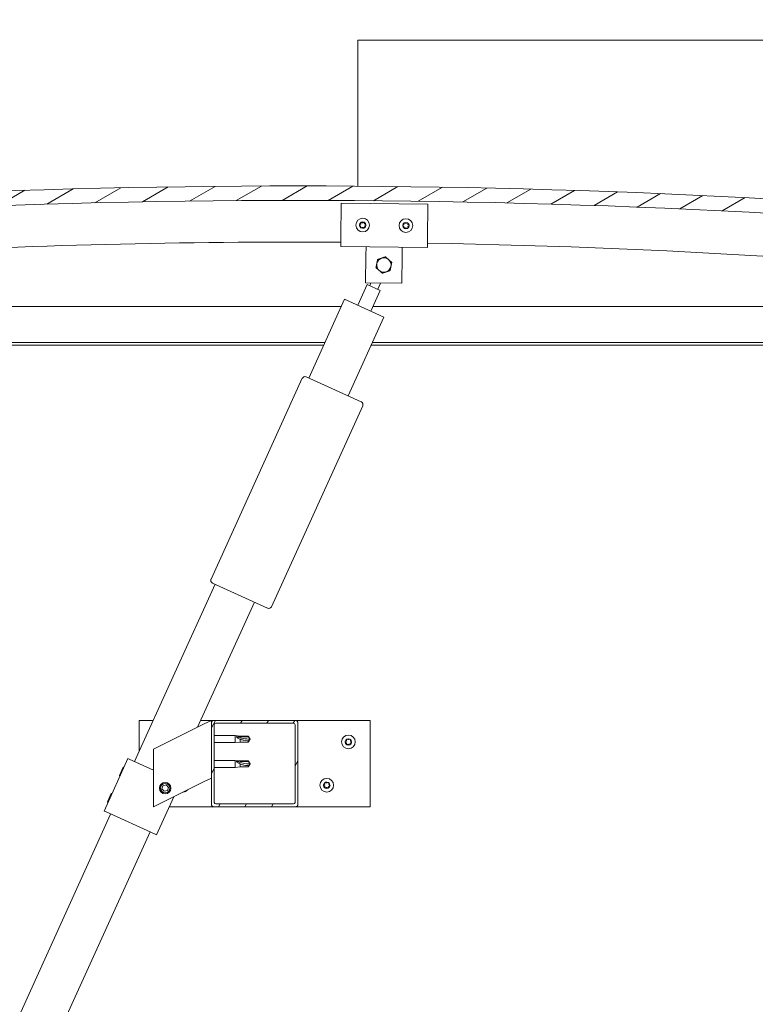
# Model space of a CAD drawing. Header units: millimetres. Extents: x -1893473 to 942156, y -534599 to 942944.
# Tile 15 of 16: x -84186 to -83676, y -266103 to -265420. Entities that reach past the tile are written whole.
import ezdxf

# ---------------------------------------------------------------- set-up
doc = ezdxf.new("R2010")
doc.units = ezdxf.units.MM
doc.header["$LTSCALE"] = 0.2
doc.layers.get('0').update_dxf_attribs({"lineweight": 0})
for name, color, linetype, lineweight in [('DO KONSTRUKCJI', 222, 'Continuous', 35), ('Hatch (ISO)', 7, 'Continuous', 18), ('Visible (ISO)', 7, 'Continuous', 50)]:
    doc.layers.add(name, color=color, linetype=linetype, lineweight=lineweight)
pattern_1 = [(60, (-10843.571, -2108.028), (-13.748153, 7.9375), [])]

# ---------------------------------------------------------------- blocks, each defined once
blk = doc.blocks.new('A$C3bf03bbc')
at = {"layer": 'Hatch (ISO)', "lineweight": 9}
h = blk.add_hatch(dxfattribs=at)
h.set_pattern_fill('ANSI31', color=256, scale=127, angle=-15, style=0)
h.set_pattern_definition([(30, (-10843.571, -2108.028), (-7.9375, 13.748153), [])])
edge = h.paths.add_edge_path()
edge.add_line((21.5, 567.5), (51.5, 567.5))
edge.add_line((51.5, 567.5), (51.5, 577.5))
edge.add_line((51.5, 577.5), (21.5, 577.5))
edge.add_ellipse((-603.5, -5324.56), major_axis=(625, 5902.06), ratio=1, start_angle=0, end_angle=12.089642)
edge.add_line((-1228.5, 577.5), (-1258.5, 577.5))
edge.add_line((-1258.5, 577.5), (-1258.5, 567.5))
edge.add_line((-1258.5, 567.5), (-1228.5, 567.5))
edge.add_ellipse((-603.5, -5334.56), major_axis=(-625, 5902.06), ratio=1, start_angle=347.910358, end_angle=360, ccw=False)
h = blk.add_hatch(dxfattribs=at)
h.set_pattern_fill('ANSI31', color=256, scale=127, angle=15, style=0)
h.set_pattern_definition(pattern_1)
edge = h.paths.add_edge_path()
edge.add_line((16.6, 565.5), (17.5, 565.5))
edge.add_line((17.5, 565.5), (31.4, 565.5))
edge.add_ellipse((31.4, 565.6), major_axis=(0, -0.1), ratio=1, start_angle=0, end_angle=90)
edge.add_line((31.5, 565.6), (31.5, 567.21))
edge.add_ellipse((31.4, 567.21), major_axis=(0.1, 0), ratio=1, start_angle=0, end_angle=86.98358)
edge.add_ellipse((24, 426.78), major_axis=(7.41, 140.53), ratio=1, start_angle=0, end_angle=6.03285)
edge.add_ellipse((16.6, 567.21), major_axis=(-0.0053, 0.0999), ratio=1, start_angle=0, end_angle=86.98358)
edge.add_line((16.5, 567.21), (16.5, 565.6))
edge.add_ellipse((16.6, 565.6), major_axis=(-0.1, 0), ratio=1, start_angle=0, end_angle=90)
edge = h.paths.add_edge_path(flags=0)
edge.add_line((17.5, 566.19), (17.5, 566.29))
edge.add_ellipse((24, 355.09), major_axis=(-6.5, 211.2), ratio=1, start_angle=356.47438, end_angle=360, ccw=False)
edge.add_line((30.5, 566.29), (30.5, 566.19))
edge.add_line((30.5, 566.19), (17.5, 566.19))
edge = h.paths.add_edge_path()
edge.add_ellipse((-1231, 426.77), major_axis=(7.41, 140.53), ratio=1, start_angle=0, end_angle=6.03285)
edge.add_ellipse((-1238.4, 567.21), major_axis=(-0.0053, 0.0999), ratio=1, start_angle=0, end_angle=86.98358)
edge.add_line((-1238.5, 567.21), (-1238.5, 565.6))
edge.add_ellipse((-1238.4, 565.6), major_axis=(-0.1, 0), ratio=1, start_angle=0, end_angle=90)
edge.add_line((-1238.4, 565.5), (-1224.5, 565.5))
edge.add_line((-1224.5, 565.5), (-1223.6, 565.5))
edge.add_ellipse((-1223.6, 565.6), major_axis=(0, -0.1), ratio=1, start_angle=0, end_angle=90)
edge.add_line((-1223.5, 565.6), (-1223.5, 567.21))
edge.add_ellipse((-1223.6, 567.21), major_axis=(0.1, 0), ratio=1, start_angle=0, end_angle=86.98358)
edge = h.paths.add_edge_path(flags=0)
edge.add_ellipse((-1231, 355.09), major_axis=(-6.5, 211.2), ratio=1, start_angle=356.47438, end_angle=360)
edge.add_line((-1237.5, 566.29), (-1237.5, 566.19))
edge.add_line((-1237.5, 566.19), (-1224.5, 566.19))
edge.add_line((-1224.5, 566.19), (-1224.5, 566.29))
h = blk.add_hatch(dxfattribs=at)
h.set_pattern_fill('ANSI31', color=256, scale=127, angle=15, style=0)
h.set_pattern_definition(pattern_1)
edge = h.paths.add_edge_path()
edge.add_ellipse((-661.5, 182), major_axis=(-2, 0), ratio=1, start_angle=0, end_angle=90)
edge.add_line((-661.5, 180), (-605.5, 180))
edge.add_ellipse((-605.5, 182), major_axis=(0, -2), ratio=1, start_angle=0, end_angle=90)
edge.add_line((-603.5, 182), (-603.5, 238))
edge.add_ellipse((-605.5, 238), major_axis=(2, 0), ratio=1, start_angle=0, end_angle=90)
edge.add_line((-605.5, 240), (-661.5, 240))
edge.add_ellipse((-661.5, 238), major_axis=(0, 2), ratio=1, start_angle=0, end_angle=90)
edge.add_line((-663.5, 238), (-663.5, 182))
edge = h.paths.add_edge_path(flags=0)
edge.add_ellipse((-606.5, 183), major_axis=(1, 0), ratio=1, start_angle=270, end_angle=360)
edge.add_line((-605.5, 183), (-605.5, 237))
edge.add_ellipse((-606.5, 237), major_axis=(0, 1), ratio=1, start_angle=270, end_angle=360)
edge.add_line((-606.5, 238), (-660.5, 238))
edge.add_ellipse((-660.5, 237), major_axis=(-1, 0), ratio=1, start_angle=270, end_angle=360)
edge.add_line((-661.5, 237), (-661.5, 183))
edge.add_ellipse((-660.5, 183), major_axis=(0, -1), ratio=1, start_angle=270, end_angle=360)
edge.add_line((-660.5, 182), (-606.5, 182))
at = {"layer": 'Visible (ISO)', "lineweight": 9}
for p, q in [((-562, 708.5), (-562, 711.5)), ((135, 711.5), (-562, 711.5)), ((-562, 610.35), (-562, 708.5)), ((-573.72, 574.52), (-573.45, 598.52)), ((-573.45, 598.52), (-513.45, 597.84)), ((-513.45, 597.84), (-513.72, 573.84)), ((-573.72, 574.52), (-573.79, 568.52)), ((-513.72, 573.84), (-513.79, 567.84)), ((-513.79, 567.84), (-573.79, 568.52)), ((-556.35, 562.32), (-556.29, 568.32)), ((-531.36, 562.04), (-531.29, 568.04)), ((-556.57, 543.32), (-556.35, 562.32)), ((-531.36, 562.04), (-531.57, 543.04)), ((-562.09, 527.8), (-555.51, 542.27)), ((-531.57, 543.04), (-556.57, 543.32)), ((-546.41, 538.13), (-555.51, 542.27)), ((-553.69, 541.44), (-552.86, 543.28)), ((-548.23, 538.96), (-546.3, 543.21)), ((-546.41, 538.13), (-552.98, 523.66)), ((-1203.5, 527), (-573.43, 527)), ((-596.01, 477.31), (-571.19, 531.93)), ((-571.19, 531.93), (-543.88, 519.53)), ((-551.46, 527), (-3.5, 527)), ((-543.88, 519.53), (-568.69, 464.9)), ((-584.79, 502), (-1205.1, 502)), ((-585.7, 500), (-1200, 500)), ((-7, 500), (-552.75, 500)), ((-1.9, 502), (-551.84, 502)), ((-597.83, 478.13), (-559.59, 460.76)), ((-663.75, 337.84), (-600.47, 477.14)), ((-558.59, 458.11), (-621.87, 318.81)), ((-624.52, 317.82), (-662.76, 335.19)), ((-716.77, 211.45), (-660.94, 334.36)), ((-633.63, 321.96), (-673.02, 235.24)), ((-713.5, 218.66), (-713.5, 240)), ((-713.5, 240), (-703.8, 240)), ((-670.85, 240), (-661.5, 240)), ((-668.51, 237.5), (-663.5, 240)), ((-663.5, 240), (-663.5, 238)), ((-605.5, 240), (-661.5, 240)), ((-605.5, 240), (-553.5, 240)), ((-553.5, 240), (-553.5, 180)), ((-668.51, 237.5), (-703.5, 220)), ((-663.5, 238), (-663.5, 182)), ((-661.5, 183), (-661.5, 237)), ((-660.5, 238), (-606.5, 238)), ((-605.5, 237), (-605.5, 183)), ((-603.5, 182), (-603.5, 238)), ((-661.5, 229.4), (-647, 229.4)), ((-647, 224.6), (-647, 229.4)), ((-643.43, 229.05), (-647, 229.4)), ((-646.07, 228.78), (-643.43, 228.58)), ((-643.43, 228.58), (-643.43, 229.05)), ((-643.43, 229.05), (-637.68, 229.05)), ((-643.43, 228.58), (-637.68, 228.58)), ((-643.43, 224.95), (-643.43, 226.92)), ((-637.68, 228.58), (-637.68, 229.05)), ((-636.5, 227), (-637.68, 229.05)), ((-637.68, 228.58), (-636.5, 227)), ((-636.5, 227), (-637.68, 224.95)), ((-637.68, 224.95), (-637.68, 225.8)), ((-703.5, 220), (-703.5, 180)), ((-661.5, 224.6), (-647, 224.6)), ((-643.43, 224.95), (-647, 224.6)), ((-643.43, 224.95), (-637.68, 224.95)), ((-737.87, 177.1), (-721.33, 213.52)), ((-721.33, 213.52), (-720.42, 213.1)), ((-703.5, 205.42), (-720.42, 213.1)), ((-661.5, 212.21), (-647, 212.21)), ((-647, 207.41), (-647, 212.21)), ((-643.43, 211.86), (-647, 212.21)), ((-643.43, 211.39), (-643.43, 211.86)), ((-643.43, 211.86), (-637.68, 211.86)), ((-637.68, 211.39), (-637.68, 211.86)), ((-636.5, 209.81), (-637.68, 211.86)), ((-727.25, 201.68), (-724.58, 207.56)), ((-724.58, 207.56), (-723.92, 207.81)), ((-661.5, 207.41), (-647, 207.41)), ((-643.43, 207.76), (-647, 207.41)), ((-646.07, 211.59), (-643.43, 211.39)), ((-643.43, 211.39), (-637.68, 211.39)), ((-643.43, 207.76), (-643.43, 209.73)), ((-643.43, 207.76), (-637.68, 207.76)), ((-637.68, 211.39), (-636.5, 209.81)), ((-636.5, 209.81), (-637.68, 207.76)), ((-637.68, 207.76), (-637.68, 208.61)), ((-727.25, 201.68), (-727.01, 201.01)), ((-663.5, 200), (-668.51, 197.5)), ((-703.5, 180), (-668.51, 197.5)), ((-697.75, 192.47), (-697.08, 194.68)), ((-696.16, 190.79), (-697.75, 192.47)), ((-697.08, 194.68), (-694.84, 195.21)), ((-693.92, 191.32), (-696.16, 190.79)), ((-694.84, 195.21), (-693.25, 193.53)), ((-693.25, 193.53), (-693.92, 191.32)), ((-735.53, 183.47), (-732.85, 189.36)), ((-732.85, 189.36), (-732.19, 189.6)), ((-701.45, 160.56), (-689.42, 187.04)), ((-735.53, 183.47), (-735.28, 182.81)), ((-661.5, 180), (-692.62, 180)), ((-661.5, 180), (-605.5, 180)), ((-606.5, 182), (-660.5, 182)), ((-553.5, 180), (-605.5, 180)), ((-969.06, -343.93), (-733.32, 175.03)), ((-737.87, 177.1), (-736.96, 176.69)), ((-702.36, 160.97), (-736.96, 176.69)), ((-706, 162.62), (-941.75, -356.34)), ((-702.36, 160.97), (-701.45, 160.56))]:
    blk.add_line(p, q, dxfattribs=at)
for centre, radius in [((-558.62, 583.35), 4.75), ((-528.62, 583.01), 4.75), ((-568.5, 225), 4.75), ((-583.5, 195), 4.75), ((-695.5, 193), 4), ((-695.5, 193), 3.23)]:
    blk.add_circle(centre, radius, dxfattribs=at)
for centre, radius, start, end in [((-603.5, -5324.56), 5935.06, 83.955179, 96.044821), ((-603.5, -5334.56), 5935.06, 83.955179, 96.044821), ((-560.42, 583.38), 0.45, 207.36568, 255.58525), ((-558.62, 583.35), 2.21, 184.50137, 233.35265), ((-558.62, 583.35), 2.21, 124.50137, 173.35265), ((-560.42, 583.38), 0.45, 102.26877, 150.48833), ((-560.73, 582.18), 0.787, 342.26877, 75.58525), ((-560.68, 584.59), 0.787, 282.26877, 15.58525), ((-559.55, 581.81), 0.45, 162.26877, 210.48833), ((-559.49, 584.92), 0.45, 147.36568, 195.58525), ((-559.55, 581.81), 0.45, 267.36568, 315.58525), ((-558.62, 583.35), 2.21, 244.50137, 293.35265), ((-558.62, 583.35), 2.21, 64.50137, 113.35265), ((-559.49, 584.92), 0.45, 42.26877, 90.48833), ((-558.66, 580.94), 0.787, 42.26877, 135.58525), ((-558.57, 585.75), 0.787, 222.26877, 315.58525), ((-557.75, 581.77), 0.45, 222.26877, 270.48833), ((-557.69, 584.89), 0.45, 87.36568, 135.58525), ((-558.62, 583.35), 2.21, 304.50137, 353.35265), ((-557.75, 581.77), 0.45, 327.36568, 15.58525), ((-556.55, 582.1), 0.787, 102.26877, 195.58525), ((-558.62, 583.35), 2.21, 4.50137, 53.35265), ((-557.69, 584.89), 0.45, 342.26877, 30.48833), ((-556.51, 584.51), 0.787, 162.26877, 255.58525), ((-556.82, 583.31), 0.45, 282.26877, 330.48833), ((-556.82, 583.31), 0.45, 27.36568, 75.58525), ((-530.42, 583.03), 0.45, 207.7468, 255.96637), ((-528.62, 583.01), 2.21, 184.88249, 233.73377), ((-528.62, 583.01), 2.21, 124.88249, 173.73377), ((-530.42, 583.03), 0.45, 102.64989, 150.86945), ((-530.72, 581.83), 0.787, 342.64989, 75.96637), ((-530.69, 584.24), 0.787, 282.64989, 15.96637), ((-529.54, 581.46), 0.45, 162.64989, 210.86945), ((-529.5, 584.58), 0.45, 147.7468, 195.96637), ((-529.54, 581.46), 0.45, 267.7468, 315.96637), ((-528.62, 583.01), 2.21, 244.88249, 293.73377), ((-528.62, 583.01), 2.21, 64.88249, 113.73377), ((-529.5, 584.58), 0.45, 42.64989, 90.86945), ((-528.65, 580.6), 0.787, 42.64989, 135.96637), ((-528.59, 585.42), 0.787, 222.64989, 315.96637), ((-527.74, 581.44), 0.45, 222.64989, 270.86945), ((-527.7, 584.56), 0.45, 87.7468, 135.96637), ((-528.62, 583.01), 2.21, 304.88249, 353.73377), ((-527.74, 581.44), 0.45, 327.7468, 15.96637), ((-526.55, 581.78), 0.787, 102.64989, 195.96637), ((-528.62, 583.01), 2.21, 4.88249, 53.73377), ((-527.7, 584.56), 0.45, 342.64989, 30.86945), ((-526.52, 584.19), 0.787, 162.64989, 255.96637), ((-526.82, 582.99), 0.45, 282.64989, 330.86945), ((-526.82, 582.99), 0.45, 27.7468, 75.96637), ((-603.68, -4743.45), 5315.06, 89.67737, 96.69683), ((-603.68, -4743.45), 5315.06, 83.29925, 89.03057), ((-543.93, 555.68), 5, 108.66219, 168.65928), ((-543.93, 555.68), 5, 48.66073, 108.66219), ((-543.93, 555.68), 5, 168.65928, 228.66073), ((-543.93, 555.68), 5, 288.66219, 348.65928), ((-543.93, 555.68), 5, 348.65928, 48.66073), ((-543.93, 555.68), 5, 228.66073, 288.66219), ((-598.65, 476.31), 2, 68.14831, 152.99068), ((-598.65, 476.31), 2, 65.56949, 68.14831), ((-598.65, 476.31), 2, 152.99068, 155.56949), ((-560.41, 458.94), 2, 62.99068, 65.56949), ((-560.41, 458.94), 2, 338.14831, 62.99068), ((-560.41, 458.94), 2, 335.56949, 338.14831), ((-661.93, 337.01), 2, 158.14831, 242.99068), ((-661.93, 337.01), 2, 155.56949, 158.14831), ((-661.93, 337.01), 2, 242.99068, 245.56949), ((-623.69, 319.64), 2, 245.56949, 248.14831), ((-623.69, 319.64), 2, 248.14831, 332.99068), ((-623.69, 319.64), 2, 332.99068, 335.56949), ((-661.5, 238), 2, 90, 180), ((-605.5, 238), 2, 0, 90), ((-660.5, 237), 1, 90, 180), ((-606.5, 237), 1, 0, 90), ((-568.5, 225), 2.21, 123.09752, 171.9488), ((-570.3, 225.08), 0.45, 100.86492, 149.08448), ((-570.53, 226.29), 0.787, 280.86492, 14.1814), ((-569.33, 226.6), 0.45, 145.96183, 194.1814), ((-568.5, 225), 2.21, 63.09752, 111.9488), ((-569.33, 226.6), 0.45, 40.86492, 89.08448), ((-568.4, 227.41), 0.787, 220.86492, 314.1814), ((-567.53, 226.52), 0.45, 85.96183, 134.1814), ((-566.36, 226.11), 0.787, 160.86492, 254.1814), ((-567.53, 226.52), 0.45, 340.86492, 29.08448), ((-568.5, 225), 2.21, 3.09752, 51.9488), ((-566.7, 224.92), 0.45, 25.96183, 74.1814), ((-570.3, 225.08), 0.45, 205.96183, 254.1814), ((-568.5, 225), 2.21, 183.09752, 231.9488), ((-570.64, 223.89), 0.787, 340.86492, 74.1814), ((-569.47, 223.48), 0.45, 160.86492, 209.08448), ((-569.47, 223.48), 0.45, 265.96183, 314.1814), ((-568.5, 225), 2.21, 243.09752, 291.9488), ((-568.6, 222.59), 0.787, 40.86492, 134.1814), ((-567.67, 223.4), 0.45, 220.86492, 269.08448), ((-568.5, 225), 2.21, 303.09752, 351.9488), ((-567.67, 223.4), 0.45, 325.96183, 14.1814), ((-566.47, 223.71), 0.787, 100.86492, 194.1814), ((-566.7, 224.92), 0.45, 280.86492, 329.08448), ((-683.5, 195), 4.75, 276.87045, 316.25965), ((-585.3, 195.08), 0.45, 205.96183, 254.1814), ((-583.5, 195), 2.21, 183.09752, 231.9488), ((-583.5, 195), 2.21, 123.09752, 171.9488), ((-585.3, 195.08), 0.45, 100.86492, 149.08448), ((-585.64, 193.89), 0.787, 340.86492, 74.1814), ((-585.53, 196.29), 0.787, 280.86492, 14.1814), ((-584.47, 193.48), 0.45, 160.86492, 209.08448), ((-584.33, 196.6), 0.45, 145.96183, 194.1814), ((-584.47, 193.48), 0.45, 265.96183, 314.1814), ((-583.5, 195), 2.21, 243.09752, 291.9488), ((-583.5, 195), 2.21, 63.09752, 111.9488), ((-584.33, 196.6), 0.45, 40.86492, 89.08448), ((-583.6, 192.59), 0.787, 40.86492, 134.1814), ((-583.4, 197.41), 0.787, 220.86492, 314.1814), ((-582.67, 193.4), 0.45, 220.86492, 269.08448), ((-582.53, 196.52), 0.45, 85.96183, 134.1814), ((-583.5, 195), 2.21, 303.09752, 351.9488), ((-582.67, 193.4), 0.45, 325.96183, 14.1814), ((-581.47, 193.71), 0.787, 100.86492, 194.1814), ((-581.36, 196.11), 0.787, 160.86492, 254.1814), ((-582.53, 196.52), 0.45, 340.86492, 29.08448), ((-583.5, 195), 2.21, 3.09752, 51.9488), ((-581.7, 194.92), 0.45, 280.86492, 329.08448), ((-581.7, 194.92), 0.45, 25.96183, 74.1814), ((-661.5, 182), 2, 180, 270), ((-660.5, 183), 1, 180, 270), ((-606.5, 183), 1, 270, 0), ((-605.5, 182), 2, 270, 0)]:
    blk.add_arc(centre, radius, start, end, dxfattribs=at)
for centre in [(-636.5, 243.18), (-636.5, 225.99)]:
    blk.add_ellipse(centre, major_axis=(-21, 0), ratio=0.770487, start_param=1.097432, end_param=1.570796, dxfattribs=at)
for points, knots in [([(-560.82, 583.17), (-560.84, 583.22), (-560.86, 583.27), (-560.87, 583.38), (-560.87, 583.44), (-560.84, 583.53), (-560.83, 583.57), (-560.81, 583.6)], [0.17438702, 0.17438702, 0.17438702, 0.17438702, 0.18896797, 0.18896797, 0.20586323, 0.20586323, 0.21737851, 0.21737851, 0.21737851, 0.21737851]), ([(-559.57, 581.36), (-559.62, 581.36), (-559.67, 581.37), (-559.77, 581.41), (-559.82, 581.44), (-559.89, 581.51), (-559.91, 581.54), (-559.93, 581.58)], [0.17438702, 0.17438702, 0.17438702, 0.17438702, 0.18896797, 0.18896797, 0.20586323, 0.20586323, 0.21737852, 0.21737852, 0.21737852, 0.21737852]), ([(-559.87, 585.17), (-559.84, 585.21), (-559.81, 585.25), (-559.72, 585.31), (-559.66, 585.34), (-559.57, 585.37), (-559.53, 585.37), (-559.49, 585.37)], [0.17438702, 0.17438702, 0.17438702, 0.17438702, 0.18896797, 0.18896797, 0.20586323, 0.20586323, 0.21737851, 0.21737851, 0.21737851, 0.21737851]), ([(-557.37, 581.53), (-557.39, 581.49), (-557.43, 581.45), (-557.52, 581.38), (-557.57, 581.35), (-557.66, 581.33), (-557.7, 581.32), (-557.74, 581.32)], [0.17438702, 0.17438702, 0.17438702, 0.17438702, 0.18896797, 0.18896797, 0.20586323, 0.20586323, 0.21737852, 0.21737852, 0.21737852, 0.21737852]), ([(-557.67, 585.34), (-557.62, 585.34), (-557.57, 585.33), (-557.46, 585.28), (-557.41, 585.25), (-557.35, 585.18), (-557.32, 585.15), (-557.3, 585.12)], [0.17438702, 0.17438702, 0.17438702, 0.17438702, 0.18896797, 0.18896797, 0.20586323, 0.20586323, 0.21737852, 0.21737852, 0.21737852, 0.21737852]), ([(-556.42, 583.52), (-556.4, 583.48), (-556.38, 583.43), (-556.36, 583.32), (-556.37, 583.26), (-556.39, 583.16), (-556.41, 583.13), (-556.43, 583.09)], [0.17438702, 0.17438702, 0.17438702, 0.17438702, 0.18896797, 0.18896797, 0.20586323, 0.20586323, 0.21737852, 0.21737852, 0.21737852, 0.21737852]), ([(-530.82, 582.82), (-530.84, 582.86), (-530.86, 582.91), (-530.87, 583.02), (-530.87, 583.09), (-530.85, 583.18), (-530.83, 583.21), (-530.81, 583.25)], [0.17438702, 0.17438702, 0.17438702, 0.17438702, 0.18896797, 0.18896797, 0.20586323, 0.20586323, 0.21737851, 0.21737851, 0.21737851, 0.21737851]), ([(-529.56, 581.01), (-529.6, 581.01), (-529.66, 581.02), (-529.76, 581.06), (-529.81, 581.1), (-529.88, 581.16), (-529.9, 581.2), (-529.92, 581.23)], [0.17438702, 0.17438702, 0.17438702, 0.17438702, 0.18896797, 0.18896797, 0.20586323, 0.20586323, 0.21737852, 0.21737852, 0.21737852, 0.21737852]), ([(-529.88, 584.82), (-529.85, 584.86), (-529.82, 584.9), (-529.73, 584.97), (-529.68, 585), (-529.59, 585.02), (-529.55, 585.03), (-529.51, 585.03)], [0.17438702, 0.17438702, 0.17438702, 0.17438702, 0.18896797, 0.18896797, 0.20586323, 0.20586323, 0.21737851, 0.21737851, 0.21737851, 0.21737851]), ([(-527.36, 581.2), (-527.38, 581.16), (-527.42, 581.12), (-527.51, 581.05), (-527.56, 581.02), (-527.65, 581), (-527.69, 580.99), (-527.73, 580.99)], [0.17438702, 0.17438702, 0.17438702, 0.17438702, 0.18896797, 0.18896797, 0.20586323, 0.20586323, 0.21737852, 0.21737852, 0.21737852, 0.21737852]), ([(-527.68, 585.01), (-527.63, 585), (-527.58, 584.99), (-527.48, 584.95), (-527.43, 584.92), (-527.36, 584.85), (-527.33, 584.82), (-527.31, 584.79)], [0.17438702, 0.17438702, 0.17438702, 0.17438702, 0.18896797, 0.18896797, 0.20586323, 0.20586323, 0.21737852, 0.21737852, 0.21737852, 0.21737852]), ([(-526.42, 583.2), (-526.4, 583.15), (-526.38, 583.1), (-526.37, 582.99), (-526.37, 582.93), (-526.39, 582.84), (-526.41, 582.8), (-526.43, 582.77)], [0.17438702, 0.17438702, 0.17438702, 0.17438702, 0.18896797, 0.18896797, 0.20586323, 0.20586323, 0.21737852, 0.21737852, 0.21737852, 0.21737852]), ([(-643.43, 226.92), (-643.69, 227.01), (-643.94, 227.11), (-644.52, 227.37), (-644.84, 227.53), (-645.42, 227.91), (-645.72, 228.14), (-645.95, 228.44), (-645.99, 228.51), (-646.06, 228.65), (-646.07, 228.72), (-646.07, 228.78)], [0.9725494, 0.9725494, 0.9725494, 0.9725494, 1.0547969, 1.0547969, 1.1648244, 1.1648244, 1.2623094, 1.2623094, 1.290226, 1.290226, 1.3181426, 1.3181426, 1.3181426, 1.3181426]), ([(-637.68, 225.8), (-638.02, 225.81), (-638.35, 225.84), (-639.44, 225.93), (-640.18, 226.03), (-641.64, 226.32), (-642.34, 226.51), (-643.15, 226.81), (-643.29, 226.86), (-643.43, 226.92)], [1.0298299, 1.0298299, 1.0298299, 1.0298299, 1.1268672, 1.1268672, 1.3401618, 1.3401618, 1.5534565, 1.5534565, 1.5990374, 1.5990374, 1.5990374, 1.5990374]), ([(-570.7, 224.88), (-570.72, 224.92), (-570.74, 224.98), (-570.75, 225.09), (-570.75, 225.15), (-570.72, 225.24), (-570.71, 225.27), (-570.68, 225.31)], [0.17438702, 0.17438702, 0.17438702, 0.17438702, 0.18896797, 0.18896797, 0.20586323, 0.20586323, 0.21737851, 0.21737851, 0.21737851, 0.21737851]), ([(-569.7, 226.85), (-569.68, 226.89), (-569.64, 226.93), (-569.55, 226.99), (-569.5, 227.02), (-569.4, 227.04), (-569.36, 227.05), (-569.32, 227.05)], [0.17438702, 0.17438702, 0.17438702, 0.17438702, 0.18896797, 0.18896797, 0.20586323, 0.20586323, 0.21737852, 0.21737852, 0.21737852, 0.21737852]), ([(-567.5, 226.97), (-567.45, 226.96), (-567.4, 226.95), (-567.3, 226.91), (-567.25, 226.87), (-567.18, 226.8), (-567.16, 226.77), (-567.14, 226.74)], [0.17438702, 0.17438702, 0.17438702, 0.17438702, 0.18896797, 0.18896797, 0.20586323, 0.20586323, 0.21737852, 0.21737852, 0.21737852, 0.21737852]), ([(-569.5, 223.03), (-569.55, 223.04), (-569.6, 223.05), (-569.7, 223.09), (-569.75, 223.13), (-569.82, 223.2), (-569.84, 223.23), (-569.86, 223.26)], [0.17438702, 0.17438702, 0.17438702, 0.17438702, 0.18896797, 0.18896797, 0.20586323, 0.20586323, 0.21737851, 0.21737851, 0.21737851, 0.21737851]), ([(-567.3, 223.15), (-567.32, 223.11), (-567.36, 223.07), (-567.45, 223.01), (-567.5, 222.98), (-567.6, 222.96), (-567.64, 222.95), (-567.68, 222.95)], [0.17438702, 0.17438702, 0.17438702, 0.17438702, 0.18896797, 0.18896797, 0.20586323, 0.20586323, 0.21737852, 0.21737852, 0.21737852, 0.21737852]), ([(-566.3, 225.12), (-566.28, 225.08), (-566.26, 225.02), (-566.25, 224.91), (-566.25, 224.85), (-566.28, 224.76), (-566.29, 224.73), (-566.32, 224.69)], [0.17438702, 0.17438702, 0.17438702, 0.17438702, 0.18896797, 0.18896797, 0.20586323, 0.20586323, 0.21737852, 0.21737852, 0.21737852, 0.21737852]), ([(-643.43, 209.73), (-643.69, 209.82), (-643.94, 209.92), (-644.52, 210.17), (-644.84, 210.34), (-645.42, 210.71), (-645.72, 210.95), (-645.95, 211.25), (-645.99, 211.32), (-646.06, 211.46), (-646.07, 211.53), (-646.07, 211.59)], [0.9725494, 0.9725494, 0.9725494, 0.9725494, 1.0547969, 1.0547969, 1.1648244, 1.1648244, 1.2623094, 1.2623094, 1.290226, 1.290226, 1.3181426, 1.3181426, 1.3181426, 1.3181426]), ([(-637.68, 208.61), (-638.02, 208.62), (-638.35, 208.65), (-639.44, 208.74), (-640.18, 208.84), (-641.64, 209.13), (-642.34, 209.32), (-643.15, 209.62), (-643.29, 209.67), (-643.43, 209.73)], [1.0298299, 1.0298299, 1.0298299, 1.0298299, 1.1268672, 1.1268672, 1.3401618, 1.3401618, 1.5534565, 1.5534565, 1.5990374, 1.5990374, 1.5990374, 1.5990374]), ([(-585.7, 194.88), (-585.72, 194.92), (-585.74, 194.98), (-585.75, 195.09), (-585.75, 195.15), (-585.72, 195.24), (-585.71, 195.27), (-585.68, 195.31)], [0.17438702, 0.17438702, 0.17438702, 0.17438702, 0.18896797, 0.18896797, 0.20586323, 0.20586323, 0.21737851, 0.21737851, 0.21737851, 0.21737851]), ([(-584.5, 193.03), (-584.55, 193.04), (-584.6, 193.05), (-584.7, 193.09), (-584.75, 193.13), (-584.82, 193.2), (-584.84, 193.23), (-584.86, 193.26)], [0.17438702, 0.17438702, 0.17438702, 0.17438702, 0.18896797, 0.18896797, 0.20586323, 0.20586323, 0.21737851, 0.21737851, 0.21737851, 0.21737851]), ([(-584.7, 196.85), (-584.68, 196.89), (-584.64, 196.93), (-584.55, 196.99), (-584.5, 197.02), (-584.4, 197.04), (-584.36, 197.05), (-584.32, 197.05)], [0.17438702, 0.17438702, 0.17438702, 0.17438702, 0.18896797, 0.18896797, 0.20586323, 0.20586323, 0.21737852, 0.21737852, 0.21737852, 0.21737852]), ([(-582.3, 193.15), (-582.32, 193.11), (-582.36, 193.07), (-582.45, 193.01), (-582.5, 192.98), (-582.6, 192.96), (-582.64, 192.95), (-582.68, 192.95)], [0.17438702, 0.17438702, 0.17438702, 0.17438702, 0.18896797, 0.18896797, 0.20586323, 0.20586323, 0.21737852, 0.21737852, 0.21737852, 0.21737852]), ([(-582.5, 196.97), (-582.45, 196.96), (-582.4, 196.95), (-582.3, 196.91), (-582.25, 196.87), (-582.18, 196.8), (-582.16, 196.77), (-582.14, 196.74)], [0.17438702, 0.17438702, 0.17438702, 0.17438702, 0.18896797, 0.18896797, 0.20586323, 0.20586323, 0.21737852, 0.21737852, 0.21737852, 0.21737852]), ([(-581.3, 195.12), (-581.28, 195.08), (-581.26, 195.02), (-581.25, 194.91), (-581.25, 194.85), (-581.28, 194.76), (-581.29, 194.73), (-581.32, 194.69)], [0.17438702, 0.17438702, 0.17438702, 0.17438702, 0.18896797, 0.18896797, 0.20586323, 0.20586323, 0.21737852, 0.21737852, 0.21737852, 0.21737852])]:
    blk.add_open_spline(points, degree=3, knots=knots, dxfattribs=at)
for points, weights in [([(-548.26, 559.49), (-546.8, 559.99), (-545.53, 560.42)], [1.0045837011, 1.04032687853, 1]), ([(-545.53, 560.42), (-544.26, 560.85), (-542.79, 561.34)], [1, 1.04033007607, 1.00457803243]), ([(-542.79, 561.34), (-541.63, 560.32), (-540.63, 559.43)], [1.00457803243, 1.04033007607, 1]), ([(-549.4, 553.83), (-549.09, 555.35), (-548.83, 556.66)], [1.00457803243, 1.04033007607, 1]), ([(-547.23, 551.93), (-548.24, 552.81), (-549.4, 553.83)], [1, 1.04033007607, 1.00457803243]), ([(-548.83, 556.66), (-548.57, 557.98), (-548.26, 559.49)], [1, 1.04032687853, 1.0045837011]), ([(-540.63, 559.43), (-539.62, 558.55), (-538.46, 557.53)], [1, 1.04033007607, 1.00457803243]), ([(-539.03, 554.7), (-539.29, 553.38), (-539.59, 551.87)], [1, 1.04032687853, 1.0045837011]), ([(-538.46, 557.53), (-538.76, 556.01), (-539.03, 554.7)], [1.00457803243, 1.04033007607, 1]), ([(-545.06, 550.02), (-546.23, 551.04), (-547.23, 551.93)], [1.00457803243, 1.04033007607, 1]), ([(-542.33, 550.94), (-543.6, 550.51), (-545.06, 550.02)], [1, 1.04033007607, 1.00457803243]), ([(-539.59, 551.87), (-541.06, 551.37), (-542.33, 550.94)], [1.0045837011, 1.04032687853, 1])]:
    blk.add_rational_spline(points, weights, degree=2, dxfattribs=at)
for points in [[(-636.5, 227), (-636.88, 226.58), (-637.28, 226.17), (-637.68, 225.8)], [(-636.5, 209.81), (-636.88, 209.39), (-637.28, 208.98), (-637.68, 208.61)]]:
    blk.add_open_spline(points, degree=3, dxfattribs=at)

msp = doc.modelspace()

# ---------------------------------------------------------------- linework, layer by layer
at = {"layer": 'DO KONSTRUKCJI'}
msp.add_circle((-83782.59765, -266146.03281), 1895.50875, dxfattribs=at)

# ---------------------------------------------------------------- block references
msp.add_blockref('A$C3bf03bbc', (-83389.15885, -266146.03281))

doc.saveas('drawing.dxf')
